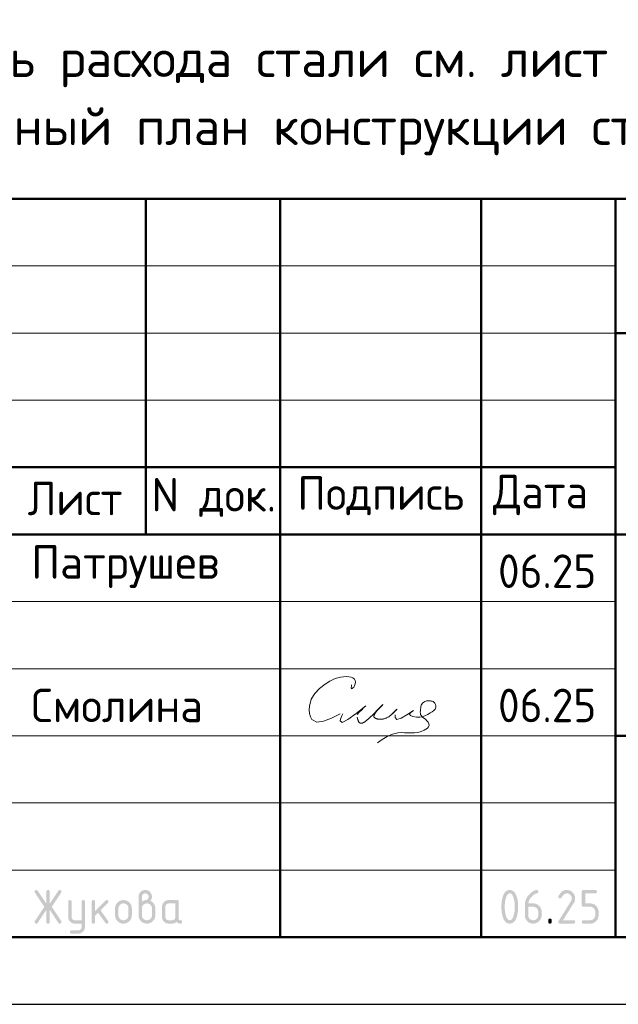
# Model space of a CAD drawing. Header units: millimetres. Extents: x 0 to 50400, y 0 to 35640.
# Tile 8 of 11: x 30071 to 35426, y 0 to 8801. Entities that reach past the tile are written whole.
import ezdxf

# ---------------------------------------------------------------- set-up
doc = ezdxf.new("R2010")
doc.units = ezdxf.units.MM
doc.layers.add('Standard', color=7, linetype='Continuous', lineweight=25)
doc.styles.add('ISOCPEUR', font='txt')

msp = doc.modelspace()

# ---------------------------------------------------------------- hatches: boundary and pattern name
at = {"layer": 'Standard', "linetype": 'Continuous', "lineweight": 25, "transparency": 33554687}
for points in [[(30310.2, 844.4), (30232.8, 728.1), (30231.7, 726.5), (30230.4, 725.2), (30229, 724), (30227.4, 723.2), (30225.8, 722.4), (30224, 721.9), (30222.1, 721.5), (30220, 721.5), (30218.2, 721.5), (30216.6, 721.8), (30215, 722), (30213.6, 722.5), (30212.2, 723), (30211, 723.8), (30209.9, 724.5), (30209, 725.5), (30208, 726.4), (30207.4, 727.7), (30206.7, 728.9), (30206.2, 730.4), (30205.7, 731.8), (30205.5, 733.5), (30205.3, 735.2), (30205.3, 737.2), (30205.3, 739.1), (30205.9, 741.1), (30206.5, 743), (30207.8, 744.9), (30292.1, 871.4), (30207.8, 997.9), (30206.5, 999.9), (30205.9, 1001.8), (30205.3, 1003.8), (30205.3, 1005.9), (30205.3, 1007.8), (30205.5, 1009.5), (30205.7, 1011.3), (30206.2, 1012.7), (30206.7, 1014.2), (30207.4, 1015.4), (30208.1, 1016.6), (30209, 1017.6), (30210, 1018.6), (30211.1, 1019.3), (30212.3, 1020.1), (30213.7, 1020.6), (30215.1, 1021), (30216.8, 1021.3), (30218.4, 1021.5), (30220.3, 1021.5), (30222.3, 1021.5), (30224, 1021.1), (30225.8, 1020.7), (30227.4, 1019.8), (30228.9, 1019), (30230.3, 1017.7), (30231.6, 1016.4), (30232.8, 1014.7), (30310.2, 898.7), (30310.2, 1006.5), (30310.2, 1008.4), (30310.5, 1010.1), (30310.7, 1011.7), (30311.2, 1013.1), (30311.7, 1014.5), (30312.4, 1015.7), (30313.1, 1016.9), (30314, 1017.8), (30314.9, 1018.7), (30316.1, 1019.4), (30317.3, 1020.1), (30318.7, 1020.6), (30320.1, 1021.1), (30321.8, 1021.3), (30323.4, 1021.5), (30325.3, 1021.5), (30327.2, 1021.5), (30328.8, 1021.3), (30330.4, 1021.1), (30331.8, 1020.6), (30333.3, 1020.1), (30334.4, 1019.4), (30335.6, 1018.7), (30336.5, 1017.8), (30337.5, 1016.9), (30338.2, 1015.7), (30338.9, 1014.5), (30339.4, 1013.1), (30339.8, 1011.7), (30340.1, 1010.1), (30340.3, 1008.4), (30340.3, 1006.5), (30340.3, 898.7), (30417.8, 1014.7), (30418.9, 1016.4), (30420.3, 1017.7), (30421.6, 1019), (30423.2, 1019.8), (30424.8, 1020.7), (30426.6, 1021.1), (30428.5, 1021.5), (30430.5, 1021.5), (30432, 1021.5), (30433.4, 1021.3), (30434.9, 1021), (30436.2, 1020.4), (30437.5, 1019.8), (30438.7, 1019), (30439.9, 1018.1), (30441, 1017), (30442, 1015.9), (30442.8, 1014.6), (30443.6, 1013.4), (30444.2, 1012.1), (30444.7, 1010.7), (30445, 1009.3), (30445.3, 1007.9), (30445.3, 1006.3), (30445.3, 1004.1), (30444.6, 1002), (30444, 999.9), (30442.8, 997.9), (30358.5, 871.4), (30442.8, 744.9), (30444, 743), (30444.6, 741), (30445.3, 738.9), (30445.3, 736.8), (30445.3, 735.2), (30445, 733.8), (30444.7, 732.4), (30444.2, 731), (30443.7, 729.7), (30442.9, 728.5), (30442.1, 727.2), (30441.1, 726.1), (30440, 724.9), (30438.8, 724.1), (30437.7, 723.3), (30436.4, 722.7), (30435.1, 722.1), (30433.7, 721.8), (30432.3, 721.5), (30430.7, 721.5), (30428.6, 721.5), (30426.7, 721.9), (30424.8, 722.4), (30423.2, 723.2), (30421.6, 724), (30420.2, 725.2), (30418.9, 726.5), (30417.8, 728.1), (30340.3, 844.4), (30340.3, 736.5), (30340.3, 734.7), (30340.1, 733), (30339.8, 731.4), (30339.4, 730), (30338.9, 728.6), (30338.2, 727.4), (30337.5, 726.2), (30336.5, 725.3), (30335.6, 724.4), (30334.4, 723.7), (30333.3, 723), (30331.8, 722.5), (30330.4, 722), (30328.8, 721.8), (30327.2, 721.5), (30325.3, 721.5), (30323.4, 721.5), (30321.8, 721.8), (30320.1, 722), (30318.7, 722.5), (30317.3, 723), (30316.1, 723.7), (30314.9, 724.4), (30314, 725.3), (30313.1, 726.2), (30312.4, 727.4), (30311.7, 728.6), (30311.2, 730), (30310.7, 731.4), (30310.5, 733), (30310.2, 734.7), (30310.2, 736.5)], [(34964.6, 1021.5), (34968.5, 1021.5), (34972.2, 1021.2), (34976, 1020.9), (34979.6, 1020.2), (34983.2, 1019.5), (34986.7, 1018.5), (34990.1, 1017.4), (34993.4, 1016.1), (34996.7, 1014.7), (34999.9, 1013), (35003.1, 1011.3), (35006.1, 1009.2), (35009.1, 1007.2), (35012, 1004.8), (35014.9, 1002.4), (35017.6, 999.6), (35020.4, 996.9), (35022.8, 994), (35025.2, 991.1), (35027.2, 988.1), (35029.3, 985), (35031, 981.9), (35032.7, 978.7), (35034.1, 975.4), (35035.5, 972.1), (35036.5, 968.6), (35037.5, 965.2), (35038.2, 961.5), (35038.9, 957.9), (35039.2, 954.2), (35039.6, 950.4), (35039.6, 946.6), (35039.6, 941.2), (35038.7, 935.9), (35037.9, 930.5), (35036.2, 925.1), (35034.5, 919.7), (35031.9, 914.3), (35029.3, 908.8), (35025.9, 903.4), (34931.4, 751.6), (35024.6, 751.6), (35026.4, 751.6), (35028.1, 751.4), (35029.7, 751.1), (35031.1, 750.7), (35032.5, 750.2), (35033.7, 749.5), (35034.9, 748.8), (35035.8, 747.8), (35036.8, 746.9), (35037.5, 745.7), (35038.2, 744.6), (35038.6, 743.2), (35039.1, 741.7), (35039.3, 740.1), (35039.6, 738.4), (35039.6, 736.6), (35039.6, 734.7), (35039.3, 733), (35039.1, 731.4), (35038.6, 730), (35038.2, 728.6), (35037.5, 727.4), (35036.8, 726.2), (35035.8, 725.3), (35034.9, 724.4), (35033.7, 723.7), (35032.5, 723), (35031.1, 722.5), (35029.7, 722), (35028.1, 721.8), (35026.4, 721.5), (35024.6, 721.5), (34904.6, 721.5), (34902.7, 721.5), (34901.1, 721.8), (34899.5, 722), (34898.1, 722.5), (34896.7, 723), (34895.5, 723.7), (34894.3, 724.4), (34893.4, 725.3), (34892.4, 726.2), (34891.7, 727.4), (34891, 728.6), (34890.6, 730), (34890.1, 731.4), (34889.9, 733), (34889.6, 734.7), (34889.6, 736.5), (34889.6, 738.8), (34890.2, 741), (34890.9, 743.1), (34892.1, 745.2), (35002.1, 921.7), (35004, 924.7), (35005.4, 927.8), (35006.8, 930.8), (35007.7, 933.9), (35008.6, 937), (35009.1, 940.2), (35009.6, 943.3), (35009.6, 946.5), (35009.6, 951.2), (35008.8, 955.5), (35007.9, 959.8), (35006.3, 963.8), (35004.6, 967.7), (35002.2, 971.4), (34999.7, 975), (34996.4, 978.3), (34993.1, 981.6), (34989.5, 984.1), (34985.8, 986.6), (34981.9, 988.2), (34977.9, 989.8), (34973.6, 990.7), (34969.3, 991.5), (34964.6, 991.5), (34961.4, 991.5), (34958.3, 990.9), (34955.2, 990.3), (34952.1, 989.1), (34949.1, 988), (34946.1, 986.2), (34943.1, 984.4), (34940.1, 982.1), (34937.2, 979.7), (34934.3, 976.8), (34931.4, 973.8), (34928.6, 970.3), (34925.8, 966.7), (34923, 962.6), (34920.3, 958.5), (34917.6, 953.8), (34916.5, 952), (34915.2, 950.6), (34913.9, 949.2), (34912.3, 948.3), (34910.7, 947.4), (34908.8, 947), (34906.8, 946.5), (34904.6, 946.5), (34902.7, 946.5), (34901.1, 946.7), (34899.5, 947), (34898.1, 947.4), (34896.7, 947.9), (34895.5, 948.6), (34894.3, 949.3), (34893.4, 950.3), (34892.4, 951.2), (34891.7, 952.4), (34891, 953.5), (34890.6, 954.9), (34890.1, 956.3), (34889.9, 958), (34889.6, 959.6), (34889.6, 961.5), (34889.6, 963.2), (34890, 964.7), (34890.3, 966.3), (34891, 967.6), (34894.5, 974.4), (34898.2, 980.3), (34902, 986.2), (34906.1, 991.2), (34910.1, 996.3), (34914.4, 1000.5), (34918.8, 1004.7), (34923.4, 1008.1), (34928, 1011.4), (34932.8, 1014), (34937.7, 1016.5), (34942.9, 1018.2), (34948, 1019.9), (34953.5, 1020.7), (34958.9, 1021.5)], [(35099.5, 886.5), (35099.5, 1006.5), (35099.5, 1008.4), (35099.8, 1010.1), (35100, 1011.7), (35100.4, 1013.1), (35100.9, 1014.5), (35101.6, 1015.7), (35102.3, 1016.9), (35103.3, 1017.8), (35104.2, 1018.7), (35105.4, 1019.4), (35106.5, 1020.1), (35107.9, 1020.6), (35109.3, 1021.1), (35111, 1021.3), (35112.6, 1021.5), (35114.5, 1021.5), (35219.2, 1021.5), (35221.1, 1021.5), (35222.7, 1021.3), (35224.3, 1021.1), (35225.7, 1020.6), (35227.1, 1020.1), (35228.3, 1019.4), (35229.5, 1018.7), (35230.4, 1017.8), (35231.4, 1016.9), (35232.1, 1015.7), (35232.8, 1014.5), (35233.2, 1013.1), (35233.7, 1011.7), (35234, 1010), (35234.2, 1008.4), (35234.2, 1006.5), (35234.2, 1004.6), (35234, 1003), (35233.7, 1001.4), (35233.2, 999.9), (35232.8, 998.5), (35232.1, 997.4), (35231.4, 996.2), (35230.4, 995.2), (35229.5, 994.3), (35228.3, 993.6), (35227.1, 992.9), (35225.7, 992.4), (35224.3, 992), (35222.7, 991.7), (35221.1, 991.5), (35219.2, 991.5), (35129.6, 991.5), (35129.6, 901.6), (35174.4, 901.6), (35178.3, 901.6), (35182.1, 901.3), (35185.8, 900.9), (35189.4, 900.2), (35193, 899.5), (35196.4, 898.5), (35199.9, 897.5), (35203.2, 896.1), (35206.5, 894.7), (35209.7, 893), (35212.8, 891.3), (35215.9, 889.2), (35218.9, 887.1), (35221.8, 884.7), (35224.6, 882.3), (35227.4, 879.5), (35230.1, 876.8), (35232.5, 873.9), (35234.9, 871), (35236.9, 868), (35239, 864.9), (35240.7, 861.8), (35242.4, 858.6), (35243.8, 855.3), (35245.1, 852), (35246.2, 848.5), (35247.2, 845.1), (35247.9, 841.5), (35248.5, 837.9), (35248.9, 834.2), (35249.2, 830.4), (35249.2, 826.6), (35249.2, 796.6), (35249.2, 792.7), (35248.9, 788.9), (35248.5, 785.2), (35247.9, 781.6), (35247.2, 778), (35246.1, 774.5), (35245.1, 771), (35243.7, 767.7), (35242.4, 764.4), (35240.6, 761.2), (35238.9, 758.1), (35236.9, 755), (35234.8, 752), (35232.4, 749.1), (35230, 746.2), (35227.2, 743.5), (35224.5, 740.7), (35221.6, 738.3), (35218.7, 735.9), (35215.7, 733.9), (35212.7, 731.8), (35209.5, 730.1), (35206.3, 728.4), (35203, 727), (35199.7, 725.7), (35196.3, 724.6), (35192.8, 723.6), (35189.2, 722.9), (35185.7, 722.2), (35182, 721.9), (35178.2, 721.5), (35174.4, 721.5), (35114.5, 721.5), (35112.6, 721.5), (35111, 721.8), (35109.3, 722), (35107.9, 722.5), (35106.5, 723), (35105.4, 723.7), (35104.2, 724.4), (35103.3, 725.3), (35102.3, 726.2), (35101.6, 727.4), (35100.9, 728.6), (35100.5, 730), (35100, 731.4), (35099.8, 733), (35099.5, 734.7), (35099.5, 736.6), (35099.5, 738.4), (35099.8, 740.1), (35100, 741.7), (35100.4, 743.2), (35100.9, 744.6), (35101.6, 745.7), (35102.3, 746.9), (35103.3, 747.8), (35104.2, 748.8), (35105.4, 749.5), (35106.5, 750.2), (35107.9, 750.7), (35109.3, 751.1), (35111, 751.4), (35112.6, 751.6), (35114.5, 751.6), (35174.3, 751.6), (35179, 751.6), (35183.4, 752.4), (35187.7, 753.2), (35191.7, 754.9), (35195.7, 756.5), (35199.3, 758.9), (35202.9, 761.4), (35206.1, 764.7), (35209.4, 767.9), (35211.9, 771.6), (35214.3, 775.2), (35215.9, 779.2), (35217.6, 783.2), (35218.4, 787.5), (35219.2, 791.9), (35219.2, 796.6), (35219.2, 826.6), (35219.2, 831.2), (35218.4, 835.5), (35217.5, 839.9), (35215.9, 843.8), (35214.3, 847.8), (35211.8, 851.4), (35209.3, 855.1), (35206, 858.4), (35202.8, 861.7), (35199.1, 864.1), (35195.5, 866.6), (35191.5, 868.2), (35187.6, 869.9), (35183.3, 870.7), (35179, 871.5), (35174.3, 871.5), (35114.5, 871.5), (35112.6, 871.5), (35111, 871.8), (35109.3, 872), (35107.9, 872.5), (35106.5, 872.9), (35105.4, 873.6), (35104.2, 874.4), (35103.3, 875.3), (35102.3, 876.2), (35101.6, 877.4), (35100.9, 878.6), (35100.4, 880), (35100, 881.4), (35099.8, 883), (35099.5, 884.7)], [(30625, 691.2), (30625, 721.5), (30565.2, 721.5), (30562, 721.5), (30559, 721.8), (30556, 722.1), (30553.1, 722.6), (30550.2, 723.2), (30547.4, 724), (30544.6, 724.8), (30542, 725.9), (30539.3, 727), (30536.8, 728.4), (30534.2, 729.7), (30531.8, 731.4), (30529.4, 733), (30527.1, 734.9), (30524.8, 736.8), (30522.7, 739), (30520.5, 741.2), (30518.6, 743.5), (30516.7, 745.8), (30515.1, 748.2), (30513.5, 750.7), (30512.1, 753.2), (30510.7, 755.7), (30509.7, 758.4), (30508.6, 761), (30507.8, 763.8), (30507, 766.6), (30506.4, 769.5), (30505.9, 772.4), (30505.6, 775.4), (30505.3, 778.4), (30505.3, 781.5), (30505.3, 916.4), (30505.3, 918.3), (30505.6, 919.9), (30505.8, 921.5), (30506.3, 922.9), (30506.7, 924.3), (30507.4, 925.5), (30508.1, 926.7), (30509.1, 927.6), (30510, 928.6), (30511.2, 929.3), (30512.4, 930), (30513.8, 930.4), (30515.2, 930.9), (30516.8, 931.1), (30518.5, 931.4), (30520.4, 931.4), (30522.2, 931.4), (30523.9, 931.1), (30525.5, 930.9), (30526.9, 930.4), (30528.3, 930), (30529.5, 929.3), (30530.7, 928.6), (30531.6, 927.6), (30532.6, 926.7), (30533.3, 925.5), (30534, 924.4), (30534.4, 923), (30534.9, 921.5), (30535.2, 919.9), (30535.4, 918.3), (30535.4, 916.4), (30535.4, 781.6), (30535.4, 778.5), (30535.9, 775.6), (30536.5, 772.8), (30537.6, 770.2), (30538.7, 767.5), (30540.4, 765.1), (30542, 762.7), (30544.2, 760.4), (30546.4, 758.2), (30548.8, 756.6), (30551.2, 754.9), (30553.9, 753.8), (30556.5, 752.7), (30559.4, 752.2), (30562.2, 751.6), (30565.3, 751.6), (30625, 751.6), (30625, 916.4), (30625, 918.3), (30625.2, 919.9), (30625.5, 921.5), (30625.9, 923), (30626.4, 924.4), (30627.1, 925.5), (30627.8, 926.7), (30628.7, 927.6), (30629.7, 928.6), (30630.9, 929.3), (30632, 930), (30633.4, 930.4), (30634.9, 930.9), (30636.5, 931.1), (30638.1, 931.4), (30640, 931.4), (30641.9, 931.4), (30643.5, 931.1), (30645.2, 930.9), (30646.6, 930.4), (30648, 930), (30649.2, 929.3), (30650.4, 928.6), (30651.3, 927.6), (30652.2, 926.7), (30652.9, 925.5), (30653.6, 924.3), (30654.1, 923), (30654.6, 921.5), (30654.8, 919.9), (30655, 918.3), (30655, 916.4), (30655, 691.6), (30655, 688.5), (30654.8, 685.5), (30654.5, 682.5), (30654, 679.6), (30653.4, 676.7), (30652.6, 673.9), (30651.8, 671.2), (30650.8, 668.5), (30649.7, 665.8), (30648.4, 663.3), (30647, 660.8), (30645.4, 658.4), (30643.8, 655.9), (30642, 653.6), (30640.1, 651.3), (30637.9, 649.1), (30635.8, 646.9), (30633.5, 645), (30631.3, 643.1), (30628.9, 641.5), (30626.5, 639.9), (30624, 638.5), (30621.5, 637.1), (30618.9, 636), (30616.2, 634.9), (30613.5, 634.1), (30610.7, 633.3), (30607.9, 632.7), (30605, 632.2), (30602, 631.9), (30599, 631.7), (30595.9, 631.7), (30535.4, 631.7), (30533.5, 631.7), (30531.9, 631.9), (30530.2, 632.1), (30528.8, 632.6), (30527.4, 633.1), (30526.2, 633.8), (30525.1, 634.5), (30524.1, 635.4), (30523.2, 636.4), (30522.5, 637.5), (30521.8, 638.7), (30521.3, 640.1), (30520.9, 641.5), (30520.6, 643.2), (30520.4, 644.8), (30520.4, 646.7), (30520.4, 648.2), (30520.7, 649.6), (30521, 650.9), (30521.5, 652.3), (30522.1, 653.6), (30522.9, 654.8), (30523.8, 656), (30524.9, 657.2), (30526.1, 658.3), (30527.3, 659.2), (30528.5, 660), (30529.8, 660.6), (30531.1, 661.1), (30532.5, 661.4), (30533.9, 661.7), (30535.4, 661.7), (30595.1, 661.7), (30598.3, 661.7), (30601.2, 662.2), (30604.1, 662.8), (30606.8, 663.8), (30609.4, 664.9), (30611.8, 666.4), (30614.2, 668), (30616.4, 670.1), (30618.5, 672.2), (30620.2, 674.6), (30621.8, 676.9), (30622.8, 679.6), (30623.9, 682.2), (30624.5, 685.1), (30625, 688)], [(30745.2, 832.8), (30839.5, 927.1), (30840.6, 928.1), (30841.8, 929), (30843, 929.8), (30844.3, 930.3), (30845.7, 930.8), (30847.1, 931.1), (30848.6, 931.4), (30850.2, 931.4), (30852.1, 931.4), (30853.7, 931.1), (30855.3, 930.9), (30856.7, 930.4), (30858.2, 930), (30859.3, 929.3), (30860.5, 928.6), (30861.4, 927.6), (30862.4, 926.7), (30863.1, 925.5), (30863.8, 924.3), (30864.2, 922.9), (30864.7, 921.5), (30864.9, 919.9), (30865.2, 918.3), (30865.2, 916.4), (30865.2, 914.9), (30864.9, 913.5), (30864.6, 912.1), (30864, 910.8), (30863.5, 909.5), (30862.6, 908.3), (30861.8, 907.1), (30860.6, 905.9), (30794.8, 840.1), (30862.2, 745.2), (30863.7, 743.1), (30864.4, 740.9), (30865.2, 738.7), (30865.2, 736.3), (30865.2, 734.5), (30864.9, 732.8), (30864.7, 731.2), (30864.2, 729.9), (30863.8, 728.5), (30863.1, 727.3), (30862.4, 726.2), (30861.4, 725.2), (30860.5, 724.3), (30859.3, 723.6), (30858.2, 722.9), (30856.7, 722.5), (30855.3, 722), (30853.7, 721.8), (30852.1, 721.5), (30850.2, 721.5), (30848.2, 721.5), (30846.4, 721.9), (30844.7, 722.3), (30843.1, 723.1), (30841.5, 723.9), (30840.2, 725.1), (30838.8, 726.3), (30837.7, 727.9), (30773.2, 818.6), (30745.2, 790.6), (30745.2, 736.5), (30745.2, 734.7), (30745, 733), (30744.7, 731.4), (30744.3, 730), (30743.8, 728.6), (30743.1, 727.4), (30742.4, 726.2), (30741.5, 725.3), (30740.5, 724.4), (30739.4, 723.7), (30738.2, 723), (30736.8, 722.5), (30735.4, 722), (30733.7, 721.8), (30732.1, 721.5), (30730.2, 721.5), (30728.3, 721.5), (30726.7, 721.8), (30725, 722), (30723.6, 722.5), (30722.2, 723), (30721, 723.7), (30719.9, 724.4), (30718.9, 725.3), (30718, 726.2), (30717.3, 727.4), (30716.6, 728.6), (30716.1, 730), (30715.6, 731.4), (30715.4, 733), (30715.2, 734.7), (30715.2, 736.5), (30715.2, 916.4), (30715.2, 918.3), (30715.4, 919.9), (30715.6, 921.5), (30716.1, 922.9), (30716.6, 924.3), (30717.3, 925.5), (30718, 926.7), (30718.9, 927.6), (30719.9, 928.6), (30721, 929.3), (30722.2, 930), (30723.6, 930.4), (30725, 930.9), (30726.7, 931.1), (30728.3, 931.4), (30730.2, 931.4), (30732.1, 931.4), (30733.7, 931.1), (30735.4, 930.9), (30736.8, 930.4), (30738.2, 930), (30739.4, 929.3), (30740.5, 928.6), (30741.5, 927.6), (30742.4, 926.7), (30743.1, 925.5), (30743.8, 924.3), (30744.3, 922.9), (30744.7, 921.5), (30745, 919.9), (30745.2, 918.3), (30745.2, 916.4)], [(34799.8, 751.6), (34799.8, 753.5), (34800, 755.1), (34800.3, 756.8), (34800.7, 758.2), (34801.2, 759.6), (34801.9, 760.8), (34802.6, 761.9), (34803.6, 762.9), (34804.5, 763.8), (34805.7, 764.5), (34806.8, 765.2), (34808.2, 765.7), (34809.7, 766.2), (34811.3, 766.4), (34812.9, 766.6), (34814.8, 766.6), (34816.7, 766.6), (34818.3, 766.4), (34820, 766.2), (34821.4, 765.7), (34822.8, 765.2), (34824, 764.5), (34825.2, 763.8), (34826.1, 762.9), (34827, 761.9), (34827.7, 760.8), (34828.4, 759.6), (34828.9, 758.2), (34829.4, 756.8), (34829.6, 755.1), (34829.8, 753.5), (34829.8, 751.6), (34829.8, 736.6), (34829.8, 734.7), (34829.6, 733), (34829.4, 731.4), (34828.9, 730), (34828.4, 728.6), (34827.7, 727.4), (34827, 726.2), (34826.1, 725.3), (34825.2, 724.4), (34824, 723.7), (34822.8, 723), (34821.4, 722.5), (34820, 722), (34818.3, 721.8), (34816.7, 721.5), (34814.8, 721.5), (34812.9, 721.5), (34811.3, 721.8), (34809.7, 722), (34808.2, 722.5), (34806.8, 723), (34805.7, 723.7), (34804.5, 724.4), (34803.6, 725.3), (34802.6, 726.2), (34801.9, 727.4), (34801.2, 728.6), (34800.7, 730), (34800.3, 731.4), (34800, 733), (34799.8, 734.7), (34799.8, 736.6)]]:
    msp.add_hatch(color=7, dxfattribs=at).paths.add_polyline_path(points, flags=16)
h = msp.add_hatch(color=7, dxfattribs=at)
h.paths.add_polyline_path([(31164.9, 916.5), (31169.6, 920.2), (31174.2, 923), (31178.8, 925.9), (31183.2, 927.7), (31187.5, 929.6), (31191.7, 930.5), (31195.9, 931.5), (31199.9, 931.5), (31202.2, 931.5), (31204.4, 932.1), (31206.7, 932.8), (31208.8, 934.1), (31211, 935.4), (31213.1, 937.4), (31215.1, 939.3), (31217.1, 941.9), (31219.1, 944.4), (31220.5, 946.8), (31222, 949.3), (31222.9, 951.7), (31223.9, 954.1), (31224.4, 956.6), (31224.9, 959), (31224.9, 961.5), (31224.9, 964.6), (31224.3, 967.6), (31223.8, 970.5), (31222.7, 973.2), (31221.6, 975.8), (31220, 978.2), (31218.4, 980.7), (31216.2, 982.8), (31214.1, 985), (31211.7, 986.6), (31209.2, 988.2), (31206.6, 989.3), (31203.9, 990.4), (31201, 990.9), (31198.1, 991.5), (31194.9, 991.5), (31191.8, 991.5), (31188.9, 990.9), (31186, 990.4), (31183.3, 989.3), (31180.7, 988.2), (31178.2, 986.5), (31175.8, 984.9), (31173.6, 982.7), (31171.4, 980.5), (31169.8, 978.1), (31168.2, 975.7), (31167.1, 973), (31166, 970.4), (31165.4, 967.5), (31164.9, 964.6), (31164.9, 961.5)])
h.paths.add_polyline_path([(31239.6, 925.4), (31244.8, 923.3), (31249.4, 920.4), (31254.1, 917.7), (31258.2, 914.2), (31262.2, 910.8), (31265.8, 906.7), (31269.4, 902.6), (31272.4, 897.9), (31275.4, 893.2), (31277.7, 888.3), (31280, 883.3), (31281.5, 878.1), (31283, 873), (31283.8, 867.6), (31284.5, 862.2), (31284.5, 856.5), (31284.5, 796.5), (31284.5, 792.6), (31284.2, 788.9), (31283.9, 785.1), (31283.2, 781.5), (31282.5, 777.8), (31281.5, 774.4), (31280.4, 770.9), (31279.1, 767.6), (31277.7, 764.2), (31276, 761.1), (31274.3, 757.9), (31272.2, 754.9), (31270.2, 751.8), (31267.8, 749), (31265.4, 746.1), (31262.7, 743.4), (31259.9, 740.6), (31257, 738.2), (31254.2, 735.9), (31251.1, 733.8), (31248.1, 731.8), (31244.9, 730.1), (31241.8, 728.4), (31238.5, 727), (31235.2, 725.6), (31231.7, 724.6), (31228.2, 723.6), (31224.7, 722.9), (31221, 722.2), (31217.3, 721.9), (31213.6, 721.5), (31209.7, 721.5), (31205.8, 721.5), (31202, 721.9), (31198.2, 722.2), (31194.6, 722.9), (31191, 723.6), (31187.6, 724.6), (31184.1, 725.7), (31180.8, 727), (31177.4, 728.4), (31174.3, 730.1), (31171.1, 731.8), (31168.1, 733.9), (31165.1, 735.9), (31162.2, 738.3), (31159.3, 740.7), (31156.6, 743.5), (31153.9, 746.2), (31151.5, 749.1), (31149.1, 752), (31147.1, 755), (31145, 758), (31143.3, 761.2), (31141.6, 764.4), (31140.3, 767.7), (31138.9, 771), (31137.9, 774.5), (31136.9, 777.9), (31136.2, 781.6), (31135.5, 785.2), (31135.2, 788.9), (31134.8, 792.6), (31134.8, 796.5), (31134.8, 961.5), (31134.8, 964.7), (31135.1, 967.7), (31135.4, 970.8), (31135.9, 973.7), (31136.5, 976.6), (31137.3, 979.4), (31138.1, 982.1), (31139.2, 984.8), (31140.3, 987.5), (31141.6, 990), (31143, 992.5), (31144.6, 995), (31146.3, 997.4), (31148.2, 999.7), (31150.1, 1002), (31152.3, 1004.2), (31154.5, 1006.3), (31156.8, 1008.2), (31159.1, 1010.1), (31161.5, 1011.8), (31163.9, 1013.4), (31166.4, 1014.7), (31169, 1016.1), (31171.6, 1017.2), (31174.3, 1018.3), (31177, 1019.1), (31179.8, 1019.9), (31182.7, 1020.5), (31185.5, 1021), (31188.5, 1021.3), (31191.5, 1021.5), (31194.7, 1021.5), (31197.8, 1021.5), (31200.8, 1021.3), (31203.9, 1021), (31206.7, 1020.5), (31209.6, 1019.9), (31212.4, 1019.1), (31215.2, 1018.3), (31217.9, 1017.2), (31220.5, 1016.1), (31223, 1014.7), (31225.6, 1013.3), (31228, 1011.7), (31230.4, 1010.1), (31232.7, 1008.1), (31235, 1006.2), (31237.2, 1004), (31239.3, 1001.9), (31241.2, 999.6), (31243.1, 997.3), (31244.7, 994.8), (31246.4, 992.4), (31247.7, 989.9), (31249.1, 987.3), (31250.2, 984.7), (31251.2, 982), (31252.1, 979.2), (31252.9, 976.5), (31253.4, 973.6), (31254, 970.7), (31254.2, 967.7), (31254.5, 964.7), (31254.5, 961.5), (31254.5, 955.9), (31253.6, 950.8), (31252.6, 945.7), (31250.8, 941.1), (31248.9, 936.6), (31246.1, 932.7), (31243.4, 928.8)], flags=16)
h.paths.add_polyline_path([(31254.5, 796.6), (31254.5, 856.6), (31254.5, 861.2), (31253.7, 865.5), (31252.9, 869.9), (31251.2, 873.8), (31249.6, 877.8), (31247.2, 881.4), (31244.7, 885.1), (31241.5, 888.4), (31238.2, 891.7), (31234.6, 894.1), (31231, 896.6), (31227, 898.3), (31223.1, 899.9), (31218.7, 900.7), (31214.4, 901.6), (31209.7, 901.6), (31205, 901.6), (31200.7, 900.7), (31196.3, 899.9), (31192.4, 898.3), (31188.4, 896.6), (31184.8, 894.1), (31181.1, 891.7), (31177.9, 888.4), (31174.6, 885.1), (31172.2, 881.4), (31169.8, 877.8), (31168.1, 873.8), (31166.5, 869.9), (31165.7, 865.5), (31164.9, 861.2), (31164.9, 856.6), (31164.9, 796.6), (31164.9, 791.9), (31165.7, 787.5), (31166.5, 783.2), (31168.1, 779.2), (31169.8, 775.2), (31172.2, 771.6), (31174.6, 767.9), (31177.9, 764.7), (31181.1, 761.4), (31184.8, 758.9), (31188.4, 756.5), (31192.4, 754.9), (31196.3, 753.2), (31200.7, 752.4), (31205, 751.6), (31209.7, 751.6), (31214.4, 751.6), (31218.7, 752.4), (31223.1, 753.2), (31227, 754.9), (31231, 756.5), (31234.6, 759), (31238.2, 761.5), (31241.5, 764.8), (31244.7, 768.1), (31247.2, 771.7), (31249.6, 775.3), (31251.2, 779.3), (31252.9, 783.3), (31253.7, 787.6), (31254.5, 791.9)])
h = msp.add_hatch(color=7, dxfattribs=at)
h.paths.add_polyline_path([(34499.8, 871.5), (34499.8, 880.9), (34499.3, 889.9), (34498.8, 899), (34497.8, 907.7), (34496.8, 916.5), (34495.3, 925), (34493.9, 933.5), (34491.9, 941.7), (34490.4, 948), (34488.7, 953.4), (34487, 958.8), (34485.1, 963.5), (34483.2, 968.2), (34481.1, 972.1), (34479, 975.9), (34476.7, 979), (34474.4, 982.2), (34471.8, 984.5), (34469.3, 986.8), (34466.6, 988.4), (34463.9, 989.9), (34461, 990.7), (34458.1, 991.5), (34455, 991.5), (34451.9, 991.5), (34449, 990.7), (34446.1, 989.9), (34443.4, 988.4), (34440.8, 986.8), (34438.3, 984.5), (34435.8, 982.1), (34433.5, 979), (34431.2, 975.9), (34429.1, 972), (34427, 968.1), (34425.1, 963.4), (34423.2, 958.7), (34421.5, 953.2), (34419.8, 947.8), (34418.3, 941.5), (34416.3, 933.1), (34414.8, 924.5), (34413.2, 916), (34412.2, 907.2), (34411.2, 898.5), (34410.7, 889.5), (34410.2, 880.6), (34410.2, 871.5), (34410.2, 862.3), (34410.7, 853.3), (34411.2, 844.3), (34412.2, 835.5), (34413.2, 826.7), (34414.6, 818.2), (34416.1, 809.6), (34418.1, 801.3), (34419.6, 795.1), (34421.3, 789.7), (34423, 784.2), (34424.9, 779.6), (34426.8, 774.9), (34428.9, 771), (34431, 767.1), (34433.3, 764), (34435.6, 760.9), (34438.1, 758.6), (34440.6, 756.3), (34443.3, 754.7), (34446.1, 753.2), (34449, 752.4), (34451.9, 751.6), (34455, 751.6), (34458.1, 751.6), (34461, 752.4), (34463.9, 753.2), (34466.6, 754.7), (34469.3, 756.3), (34471.8, 758.6), (34474.4, 760.9), (34476.7, 764), (34479, 767.1), (34481.1, 771), (34483.2, 774.9), (34485.1, 779.6), (34487, 784.2), (34488.7, 789.7), (34490.4, 795.1), (34491.9, 801.3), (34493.9, 809.6), (34495.3, 818.2), (34496.8, 826.7), (34497.8, 835.5), (34498.8, 844.3), (34499.3, 853.3), (34499.8, 862.3)])
h.paths.add_polyline_path([(34529.9, 871.5), (34529.9, 864.8), (34529.6, 858.4), (34529.4, 851.9), (34529, 845.6), (34528.6, 839.4), (34528, 833.4), (34527.4, 827.3), (34526.6, 821.5), (34525.7, 815.7), (34524.7, 810.2), (34523.7, 804.6), (34522.4, 799.3), (34521.2, 793.9), (34519.8, 788.8), (34518.3, 783.7), (34516.7, 778.8), (34514.3, 771.7), (34511.5, 765.4), (34508.7, 759.1), (34505.6, 753.8), (34502.5, 748.4), (34499, 743.9), (34495.5, 739.4), (34491.6, 735.9), (34487.8, 732.3), (34483.5, 729.6), (34479.3, 726.9), (34474.7, 725.1), (34470.2, 723.3), (34465.2, 722.4), (34460.3, 721.5), (34455, 721.5), (34449.7, 721.5), (34444.7, 722.4), (34439.8, 723.3), (34435.2, 725.1), (34430.6, 726.9), (34426.4, 729.6), (34422.2, 732.2), (34418.4, 735.8), (34414.5, 739.4), (34411, 743.8), (34407.5, 748.3), (34404.4, 753.6), (34401.2, 759), (34398.5, 765.2), (34395.7, 771.5), (34393.3, 778.6), (34391.6, 783.5), (34390.2, 788.6), (34388.8, 793.7), (34387.5, 799.1), (34386.3, 804.4), (34385.3, 810), (34384.2, 815.6), (34383.4, 821.4), (34382.6, 827.2), (34382, 833.2), (34381.4, 839.3), (34380.9, 845.5), (34380.5, 851.8), (34380.3, 858.3), (34380.1, 864.8), (34380.1, 871.5), (34380.1, 878.3), (34380.3, 884.8), (34380.5, 891.3), (34380.9, 897.6), (34381.4, 903.8), (34382, 909.9), (34382.6, 915.9), (34383.4, 921.7), (34384.2, 927.5), (34385.3, 933.1), (34386.3, 938.7), (34387.5, 944), (34388.8, 949.4), (34390.2, 954.5), (34391.6, 959.6), (34393.3, 964.5), (34395.7, 971.6), (34398.5, 977.9), (34401.2, 984.1), (34404.4, 989.5), (34407.5, 994.8), (34411, 999.3), (34414.5, 1003.7), (34418.4, 1007.3), (34422.2, 1010.9), (34426.4, 1013.5), (34430.6, 1016.2), (34435.2, 1018), (34439.8, 1019.8), (34444.7, 1020.7), (34449.7, 1021.5), (34455, 1021.5), (34460.3, 1021.5), (34465.2, 1020.6), (34470.2, 1019.8), (34474.7, 1018), (34479.3, 1016.2), (34483.5, 1013.5), (34487.8, 1010.8), (34491.6, 1007.2), (34495.5, 1003.6), (34499, 999.2), (34502.5, 994.7), (34505.6, 989.3), (34508.7, 984), (34511.5, 977.7), (34514.3, 971.4), (34516.7, 964.3), (34518.3, 959.4), (34519.8, 954.3), (34521.2, 949.2), (34522.4, 943.8), (34523.7, 938.5), (34524.7, 932.9), (34525.7, 927.3), (34526.6, 921.5), (34527.4, 915.7), (34528, 909.7), (34528.6, 903.7), (34529, 897.4), (34529.4, 891.2), (34529.6, 884.7), (34529.9, 878.3)], flags=16)
h = msp.add_hatch(color=7, dxfattribs=at)
h.paths.add_polyline_path([(34620, 871.5), (34620, 796.6), (34620, 791.9), (34620.8, 787.5), (34621.6, 783.2), (34623.3, 779.2), (34624.9, 775.2), (34627.3, 771.6), (34629.8, 767.9), (34633, 764.7), (34636.3, 761.4), (34639.9, 758.9), (34643.5, 756.5), (34647.5, 754.9), (34651.5, 753.2), (34655.8, 752.4), (34660.1, 751.6), (34664.8, 751.6), (34669.5, 751.6), (34673.9, 752.4), (34678.2, 753.2), (34682.2, 754.9), (34686.1, 756.5), (34689.7, 759), (34693.4, 761.5), (34696.6, 764.8), (34699.9, 768.1), (34702.3, 771.7), (34704.7, 775.3), (34706.4, 779.3), (34708, 783.3), (34708.8, 787.6), (34709.6, 791.9), (34709.6, 796.6), (34709.6, 826.6), (34709.6, 831.3), (34708.8, 835.6), (34708, 840), (34706.4, 844), (34704.7, 848), (34702.2, 851.6), (34699.8, 855.2), (34696.5, 858.5), (34693.2, 861.7), (34689.6, 864.2), (34686, 866.6), (34682, 868.3), (34678.1, 869.9), (34673.8, 870.7), (34669.5, 871.5), (34664.8, 871.5)])
h.paths.add_polyline_path([(34694.7, 1021.5), (34696.5, 1021.5), (34698.2, 1021.3), (34699.8, 1021.1), (34701.2, 1020.6), (34702.6, 1020.1), (34703.8, 1019.4), (34705, 1018.7), (34705.9, 1017.8), (34706.8, 1016.9), (34707.5, 1015.7), (34708.2, 1014.5), (34708.7, 1013.1), (34709.2, 1011.7), (34709.4, 1010.1), (34709.6, 1008.4), (34709.6, 1006.6), (34709.6, 1003.8), (34709.2, 1001.6), (34708.7, 999.4), (34707.8, 997.7), (34706.8, 996.1), (34705.4, 995.1), (34704, 994.1), (34702.2, 993.6), (34698, 992.5), (34694, 991.1), (34689.9, 989.7), (34686, 987.9), (34682.1, 986.2), (34678.4, 984), (34674.6, 981.9), (34671, 979.4), (34667.3, 976.9), (34663.8, 974), (34660.3, 971.2), (34657, 968), (34653.6, 964.7), (34650.3, 961.1), (34647.1, 957.6), (34644, 953.6), (34639.1, 947.4), (34635.2, 941), (34631.3, 934.6), (34628.4, 928.1), (34625.6, 921.6), (34623.8, 915), (34621.9, 908.4), (34621.1, 901.6), (34664.9, 901.6), (34668.8, 901.6), (34672.6, 901.3), (34676.5, 900.9), (34680.1, 900.2), (34683.8, 899.6), (34687.2, 898.5), (34690.7, 897.5), (34694.1, 896.1), (34697.4, 894.8), (34700.6, 893.1), (34703.7, 891.4), (34706.7, 889.3), (34709.8, 887.3), (34712.6, 884.9), (34715.4, 882.5), (34718.2, 879.8), (34720.8, 877), (34723.2, 874.2), (34725.5, 871.3), (34727.6, 868.3), (34729.6, 865.2), (34731.3, 862.1), (34733, 858.9), (34734.3, 855.6), (34735.6, 852.2), (34736.7, 848.8), (34737.7, 845.3), (34738.3, 841.7), (34739, 838), (34739.3, 834.3), (34739.7, 830.5), (34739.7, 826.6), (34739.7, 796.6), (34739.7, 792.6), (34739.3, 788.9), (34739, 785.1), (34738.3, 781.5), (34737.6, 777.9), (34736.6, 774.4), (34735.6, 770.9), (34734.2, 767.6), (34732.8, 764.3), (34731.1, 761.1), (34729.4, 757.9), (34727.4, 754.9), (34725.3, 751.8), (34722.9, 749), (34720.5, 746.1), (34717.8, 743.4), (34715.1, 740.6), (34712.2, 738.2), (34709.3, 735.9), (34706.3, 733.8), (34703.2, 731.8), (34700.1, 730.1), (34696.9, 728.4), (34693.6, 727), (34690.3, 725.6), (34686.8, 724.6), (34683.4, 723.6), (34679.8, 722.9), (34676.2, 722.2), (34672.4, 721.9), (34668.7, 721.5), (34664.8, 721.5), (34660.9, 721.5), (34657.1, 721.9), (34653.4, 722.2), (34649.8, 722.9), (34646.2, 723.6), (34642.7, 724.6), (34639.2, 725.6), (34635.9, 727), (34632.6, 728.3), (34629.4, 730), (34626.2, 731.7), (34623.2, 733.7), (34620.2, 735.8), (34617.3, 738.2), (34614.5, 740.5), (34611.7, 743.2), (34609, 746), (34606.6, 748.8), (34604.3, 751.7), (34602.2, 754.7), (34600.2, 757.7), (34598.5, 760.9), (34596.8, 764), (34595.4, 767.3), (34594, 770.6), (34593, 774.1), (34592, 777.5), (34591.3, 781.1), (34590.6, 784.7), (34590.3, 788.4), (34590, 792.2), (34590, 796.1), (34590, 886.5), (34590, 892.9), (34590.5, 899.1), (34591, 905.2), (34592.1, 911.2), (34593.1, 917.2), (34594.7, 923), (34596.3, 928.7), (34598.4, 934.3), (34600.5, 939.9), (34603.1, 945.3), (34605.8, 950.7), (34609, 955.9), (34612.1, 961.1), (34615.8, 966.1), (34619.5, 971.1), (34623.7, 975.9), (34627, 979.6), (34630.4, 983), (34633.7, 986.5), (34637.2, 989.7), (34640.6, 992.8), (34644.1, 995.8), (34647.6, 998.7), (34651.2, 1001.3), (34654.8, 1004), (34658.5, 1006.3), (34662.1, 1008.7), (34665.8, 1010.8), (34669.6, 1012.9), (34673.4, 1014.7), (34677.2, 1016.6), (34681.1, 1018.1), (34683.3, 1019), (34685.2, 1019.6), (34687.2, 1020.3), (34688.9, 1020.7), (34690.6, 1021.1), (34692, 1021.3), (34693.5, 1021.5)], flags=16)
h = msp.add_hatch(color=7, dxfattribs=at)
h.paths.add_polyline_path([(30925, 796.5), (30925, 856.4), (30925, 860.3), (30925.3, 864.1), (30925.7, 867.8), (30926.4, 871.4), (30927, 875), (30928.1, 878.5), (30929.1, 881.9), (30930.5, 885.3), (30931.8, 888.6), (30933.6, 891.7), (30935.3, 894.9), (30937.3, 897.9), (30939.4, 901), (30941.8, 903.8), (30944.2, 906.7), (30946.9, 909.5), (30949.6, 912.2), (30952.5, 914.6), (30955.4, 917), (30958.4, 919.1), (30961.4, 921.1), (30964.6, 922.8), (30967.8, 924.5), (30971.1, 925.9), (30974.4, 927.3), (30977.8, 928.3), (30981.3, 929.3), (30984.9, 930), (30988.5, 930.7), (30992.2, 931), (30996, 931.4), (30999.9, 931.4), (31003.8, 931.4), (31007.6, 931), (31011.4, 930.7), (31015, 930), (31018.6, 929.3), (31022.1, 928.3), (31025.6, 927.3), (31028.9, 926), (31032.2, 924.6), (31035.4, 922.9), (31038.6, 921.2), (31041.6, 919.2), (31044.6, 917.1), (31047.5, 914.8), (31050.3, 912.4), (31053, 909.7), (31055.8, 907), (31058.1, 904.1), (31060.5, 901.3), (31062.5, 898.2), (31064.6, 895.2), (31066.3, 892), (31068, 888.9), (31069.3, 885.5), (31070.7, 882.2), (31071.7, 878.7), (31072.7, 875.2), (31073.4, 871.6), (31074, 868), (31074.4, 864.2), (31074.7, 860.4), (31074.7, 856.4), (31074.7, 796.5), (31074.7, 792.6), (31074.4, 788.9), (31074, 785.1), (31073.3, 781.5), (31072.7, 777.9), (31071.6, 774.4), (31070.6, 771), (31069.2, 767.7), (31067.9, 764.4), (31066.2, 761.2), (31064.5, 758), (31062.4, 755), (31060.3, 752), (31058, 749.1), (31055.6, 746.2), (31052.8, 743.5), (31050.1, 740.7), (31047.2, 738.3), (31044.3, 735.9), (31041.3, 733.9), (31038.3, 731.8), (31035.1, 730.1), (31031.9, 728.4), (31028.6, 727), (31025.3, 725.6), (31021.9, 724.6), (31018.4, 723.6), (31014.8, 722.9), (31011.2, 722.2), (31007.5, 721.9), (31003.7, 721.5), (30999.9, 721.5), (30996, 721.5), (30992.2, 721.9), (30988.5, 722.2), (30984.9, 722.9), (30981.3, 723.6), (30977.8, 724.6), (30974.4, 725.6), (30971.1, 727), (30967.8, 728.4), (30964.6, 730.1), (30961.4, 731.8), (30958.4, 733.9), (30955.4, 735.9), (30952.5, 738.3), (30949.6, 740.7), (30946.9, 743.5), (30944.2, 746.2), (30941.8, 749.1), (30939.4, 752), (30937.3, 755), (30935.3, 758), (30933.6, 761.2), (30931.8, 764.4), (30930.5, 767.7), (30929.1, 771), (30928.1, 774.4), (30927, 777.9), (30926.4, 781.5), (30925.7, 785.1), (30925.3, 788.9), (30925, 792.6)], flags=16)
h.paths.add_polyline_path([(31044.7, 796.6), (31044.7, 856.6), (31044.7, 861.2), (31043.8, 865.5), (31043, 869.9), (31041.4, 873.8), (31039.7, 877.8), (31037.3, 881.4), (31034.8, 885.1), (31031.5, 888.4), (31028.3, 891.7), (31024.6, 894.1), (31021, 896.6), (31017.1, 898.3), (31013.1, 899.9), (31008.8, 900.7), (31004.5, 901.6), (30999.9, 901.6), (30995.2, 901.6), (30990.9, 900.7), (30986.6, 899.9), (30982.7, 898.3), (30978.7, 896.6), (30975.1, 894.1), (30971.5, 891.7), (30968.2, 888.4), (30964.9, 885.1), (30962.4, 881.4), (30960, 877.8), (30958.3, 873.8), (30956.7, 869.9), (30955.9, 865.5), (30955, 861.2), (30955, 856.6), (30955, 796.6), (30955, 791.9), (30955.9, 787.5), (30956.7, 783.2), (30958.3, 779.2), (30959.9, 775.2), (30962.4, 771.6), (30964.8, 767.9), (30968.1, 764.7), (30971.3, 761.4), (30974.9, 758.9), (30978.5, 756.5), (30982.5, 754.9), (30986.5, 753.2), (30990.8, 752.4), (30995.2, 751.6), (30999.9, 751.6), (31004.5, 751.6), (31008.8, 752.4), (31013.1, 753.2), (31017.1, 754.9), (31021, 756.5), (31024.6, 759), (31028.3, 761.5), (31031.5, 764.8), (31034.8, 768.1), (31037.3, 771.7), (31039.7, 775.3), (31041.4, 779.3), (31043, 783.3), (31043.8, 787.6), (31044.7, 791.9)])
h = msp.add_hatch(color=7, dxfattribs=at)
h.paths.add_polyline_path([(31464.3, 901.3), (31404.6, 901.3), (31401.5, 901.3), (31398.6, 900.8), (31395.7, 900.2), (31393.1, 899.1), (31390.4, 898), (31388, 896.4), (31385.6, 894.8), (31383.4, 892.6), (31381.2, 890.4), (31379.6, 888), (31378, 885.6), (31376.9, 882.9), (31375.8, 880.3), (31375.3, 877.4), (31374.7, 874.5), (31374.7, 871.4), (31374.7, 781.5), (31374.7, 778.5), (31375.3, 775.6), (31375.8, 772.8), (31376.9, 770.1), (31378, 767.5), (31379.7, 765.1), (31381.3, 762.7), (31383.5, 760.4), (31385.7, 758.2), (31388.2, 756.6), (31390.6, 754.9), (31393.2, 753.8), (31395.8, 752.7), (31398.7, 752.2), (31401.5, 751.6), (31404.6, 751.6), (31434.5, 751.6), (31437.6, 751.6), (31440.4, 752.1), (31443.3, 752.7), (31446, 753.8), (31448.6, 754.9), (31451, 756.5), (31453.4, 758.1), (31455.6, 760.3), (31457.8, 762.5), (31459.4, 764.9), (31461.1, 767.4), (31462.1, 770), (31463.2, 772.7), (31463.8, 775.5), (31464.3, 778.4), (31464.3, 781.5)])
h.paths.add_polyline_path([(31524.4, 736.5), (31524.4, 734.7), (31524.1, 733), (31523.9, 731.4), (31523.4, 730), (31523, 728.6), (31522.3, 727.4), (31521.6, 726.2), (31520.6, 725.3), (31519.7, 724.4), (31518.5, 723.7), (31517.4, 723), (31515.9, 722.5), (31514.5, 722), (31512.9, 721.8), (31511.2, 721.5), (31509.4, 721.5), (31504.2, 721.5), (31499.4, 722.5), (31494.6, 723.5), (31490.4, 725.5), (31486.1, 727.5), (31482.3, 730.5), (31478.4, 733.5), (31475.1, 737.4), (31471, 733.5), (31466.4, 730.5), (31461.7, 727.5), (31456.7, 725.5), (31451.6, 723.5), (31446, 722.5), (31440.5, 721.5), (31434.5, 721.5), (31404.6, 721.5), (31401.4, 721.5), (31398.4, 721.8), (31395.4, 722.1), (31392.4, 722.6), (31389.5, 723.2), (31386.8, 724), (31384, 724.8), (31381.3, 725.9), (31378.7, 727), (31376.1, 728.3), (31373.6, 729.7), (31371.2, 731.3), (31368.8, 732.9), (31366.5, 734.8), (31364.2, 736.7), (31362, 738.9), (31359.8, 741.1), (31357.9, 743.4), (31356, 745.7), (31354.4, 748.1), (31352.8, 750.5), (31351.4, 753), (31350.1, 755.6), (31349, 758.2), (31347.9, 760.9), (31347.1, 763.7), (31346.3, 766.5), (31345.7, 769.4), (31345.2, 772.3), (31344.9, 775.3), (31344.7, 778.3), (31344.7, 781.5), (31344.7, 871.4), (31344.7, 874.6), (31344.9, 877.6), (31345.2, 880.6), (31345.7, 883.5), (31346.3, 886.5), (31347.1, 889.2), (31347.9, 892), (31349, 894.7), (31350.1, 897.3), (31351.4, 899.9), (31352.8, 902.4), (31354.4, 904.8), (31356, 907.2), (31357.9, 909.5), (31359.8, 911.8), (31362, 914), (31364.2, 916.2), (31366.5, 918.1), (31368.8, 920), (31371.2, 921.6), (31373.6, 923.2), (31376.1, 924.6), (31378.7, 925.9), (31381.3, 927), (31384, 928.1), (31386.8, 928.9), (31389.5, 929.8), (31392.4, 930.3), (31395.4, 930.8), (31398.4, 931.1), (31401.4, 931.4), (31404.6, 931.4), (31479.4, 931.4), (31481.3, 931.4), (31482.9, 931.1), (31484.6, 930.9), (31486, 930.4), (31487.4, 930), (31488.5, 929.3), (31489.7, 928.6), (31490.6, 927.6), (31491.6, 926.7), (31492.3, 925.5), (31493, 924.3), (31493.4, 922.9), (31493.9, 921.5), (31494.1, 919.9), (31494.4, 918.3), (31494.4, 916.4), (31494.4, 766.5), (31494.4, 764.6), (31494.6, 763), (31494.9, 761.4), (31495.3, 759.9), (31495.8, 758.5), (31496.5, 757.4), (31497.2, 756.2), (31498.1, 755.3), (31499.1, 754.3), (31500.2, 753.6), (31501.4, 752.9), (31502.8, 752.5), (31504.2, 752), (31505.9, 751.8), (31507.5, 751.5), (31509.4, 751.5), (31511.2, 751.5), (31512.9, 751.3), (31514.5, 751), (31515.9, 750.6), (31517.3, 750.1), (31518.5, 749.4), (31519.7, 748.7), (31520.6, 747.8), (31521.6, 746.8), (31522.3, 745.7), (31523, 744.5), (31523.4, 743.1), (31523.9, 741.7), (31524.1, 740), (31524.4, 738.4)], flags=16)

# ---------------------------------------------------------------- linework, layer by layer
at = {"layer": 'Standard', "color": 7, "linetype": 'Continuous', "lineweight": 50, "transparency": 33554687}
for p, q in [((27600, 7200), (49800, 7200)), ((31200, 4200), (31200, 7200)), ((32400, 600), (32400, 7200)), ((34200, 600), (34200, 7200)), ((35400, 600), (35400, 7200)), ((35400, 6000), (49800, 6000)), ((27600, 4800), (35400, 4800)), ((27600, 4800), (35400, 4800)), ((27600, 4200), (35400, 4200)), ((27600, 4200), (35400, 4200)), ((35400, 4200), (49800, 4200)), ((35400, 2400), (49800, 2400))]:
    msp.add_line(p, q, dxfattribs=at)
at = {"layer": 'Standard', "color": 7, "linetype": 'Continuous', "lineweight": 13, "transparency": 33554687}
for p, q in [((27600, 6600), (35400, 6600)), ((27600, 6000), (35400, 6000)), ((27600, 5400), (35400, 5400)), ((27600, 3600), (35400, 3600)), ((27600, 3000), (35400, 3000)), ((27600, 3000), (35400, 3000)), ((27600, 2400), (35400, 2400)), ((27600, 2400), (35400, 2400)), ((27600, 1800), (35400, 1800)), ((27600, 1200), (35400, 1200))]:
    msp.add_line(p, q, dxfattribs=at)
at = {"layer": 'Standard', "color": 7, "linetype": 'Continuous', "lineweight": 25, "transparency": 33554687}
msp.add_line((27600, 600), (49800, 600), dxfattribs=at)
msp.add_line((27600, 600), (49800, 600), dxfattribs=at)
msp.add_line((27600, 600), (49800, 600), dxfattribs=at)
msp.add_lwpolyline([(0, 0), (50400, 0), (50400, 35640), (0, 35640), (0, 0)], close=True, dxfattribs=at)
at = {"layer": 'Standard', "color": 7, "linetype": 'Continuous', "lineweight": 50, "transparency": 33554687}
msp.add_lwpolyline([(2400, 35040), (49800, 35040), (49800, 600), (2400, 600), (2400, 35040)], close=True, dxfattribs=at)
at = {"layer": 'Standard', "color": 250, "linetype": 'Continuous', "lineweight": 18, "true_color": 0x2d2d2d, "transparency": 33554687}
for points in [[(33040.4, 2856.7), (33038.6, 2844.1), (33037.5, 2832.9), (33037.9, 2824.6), (33040.4, 2820.7), (33045.4, 2822), (33052.1, 2827.6), (33059.3, 2836.1), (33065.8, 2846.1), (33072.8, 2863.1), (33074.8, 2879.3), (33072.4, 2893.9), (33065.8, 2906.1), (33052.7, 2917.1), (33035.5, 2924.1), (33015.8, 2927.8), (32995.3, 2929.2), (32941.5, 2925), (32892, 2911.2), (32846, 2889.5), (32802.5, 2861.9), (32754, 2823.6), (32711.7, 2778.7), (32679.9, 2726.4), (32662.7, 2665.8), (32660.8, 2632.1), (32663.8, 2599), (32671.8, 2569.2), (32684.9, 2545.6), (32728.1, 2523.1), (32788.3, 2531), (32859.9, 2559.1), (32937.1, 2597.2)], [(32961.1, 2597.2), (32953.8, 2579.5), (32947.1, 2562.6), (32942, 2547.5), (32939.1, 2535.1), (32954.5, 2518.3), (33005.5, 2544.4), (33080.1, 2598.9), (33166.5, 2667.8)], [(33446.1, 2639), (33445.5, 2638.3), (33444.9, 2637.6), (33444.3, 2637), (33443.6, 2636.3), (33434.6, 2626.5), (33425.5, 2616.8), (33416.1, 2607.3), (33406.5, 2598), (33400.4, 2592.6), (33394.2, 2587.3), (33387.9, 2582.1), (33381.3, 2577.2), (33375.9, 2573.4), (33370.3, 2569.8), (33364.7, 2566.5), (33358.9, 2563.3), (33353.8, 2560.7), (33348.5, 2558.3), (33343.2, 2556.2), (33337.8, 2554.2), (33332.8, 2552.7), (33327.6, 2551.3), (33322.5, 2550.1), (33317.3, 2549.2), (33312.1, 2548.5), (33306.9, 2548), (33301.8, 2547.7), (33296.6, 2547.7), (33291.3, 2547.9), (33286, 2548.3), (33280.8, 2548.9), (33275.6, 2549.7), (33271.4, 2550.6), (33267.2, 2551.6), (33263, 2552.8), (33259, 2554.3), (33256.4, 2555.4), (33253.8, 2556.6), (33251.3, 2557.9), (33249, 2559.5), (33247.5, 2560.6), (33246.1, 2561.8), (33244.9, 2563), (33243.7, 2564.4), (33242.9, 2565.6), (33242.2, 2566.8), (33241.6, 2568.1), (33241, 2569.5), (33240.6, 2571), (33240.3, 2572.5), (33240.2, 2574.1), (33240.1, 2575.6), (33240.2, 2577.8), (33240.5, 2579.9), (33240.9, 2582), (33241.5, 2584.1), (33242.5, 2587.3), (33243.8, 2590.5), (33245.2, 2593.6), (33246.8, 2596.6), (33249.7, 2601.5), (33252.9, 2606.3), (33256.2, 2610.9), (33259.7, 2615.5), (33266.2, 2623.7), (33272.9, 2631.7), (33279.9, 2639.3), (33287.2, 2646.7), (33295.5, 2654.5), (33303.8, 2662.2), (33312.1, 2670.2), (33320, 2678.9), (33320.3, 2679.2), (33320.5, 2679.4), (33320.8, 2679.6), (33321.1, 2679.7), (33321.1, 2679.7), (33321.1, 2679.7), (33321.1, 2679.7), (33321.1, 2679.7), (33321.1, 2679.7), (33321.1, 2679.7), (33321.1, 2679.7), (33321.1, 2679.7), (33321.1, 2679.7), (33321.1, 2679.7), (33321.1, 2679.7), (33321.1, 2679.7), (33321.1, 2679.7), (33321.1, 2679.7), (33321.1, 2679.7), (33321.1, 2679.7), (33321, 2679.5), (33320.9, 2679.3), (33320.7, 2679.1), (33320.5, 2679), (33305.7, 2666), (33292.2, 2652.6), (33279.4, 2638.9), (33266.7, 2625.1), (33248.4, 2606), (33229.5, 2587.3), (33210.1, 2568.9), (33190.4, 2551), (33183.5, 2544.9), (33176.6, 2539), (33169.5, 2533.3), (33162.2, 2527.8), (33158, 2524.8), (33153.6, 2522), (33149.2, 2519.4), (33144.6, 2517), (33141.7, 2515.6), (33138.7, 2514.4), (33135.7, 2513.4), (33132.7, 2512.6), (33130.6, 2512.2), (33128.5, 2511.9), (33126.3, 2511.8), (33124.2, 2511.8), (33122.5, 2512), (33120.8, 2512.3), (33119.2, 2512.7), (33117.6, 2513.2), (33116.1, 2513.9), (33114.6, 2514.7), (33113.2, 2515.6), (33111.9, 2516.6), (33110.4, 2517.9), (33109, 2519.4), (33107.7, 2521), (33106.5, 2522.6), (33104.6, 2525.6), (33102.9, 2528.6), (33101.5, 2531.8), (33100.1, 2535), (33097.2, 2543), (33094.6, 2551.1), (33092.3, 2559.2), (33090.1, 2567.4)], [(33090.1, 2567.4), (33094, 2553.5), (33098.1, 2540.4), (33102.8, 2529), (33108.3, 2520.1), (33130.3, 2512.1), (33159.9, 2526.1), (33195.4, 2555.6), (33235.1, 2594), (33268.7, 2627.1), (33298, 2656.1), (33317, 2675.3), (33320, 2678.8), (33313.9, 2673.2), (33303.8, 2663.5), (33291.2, 2650.8), (33277.5, 2636.4), (33260.3, 2616.3), (33246.9, 2596.7), (33240.3, 2579), (33243.6, 2564.6), (33250.9, 2558.2), (33261.3, 2553.4), (33273.7, 2550.1), (33286.7, 2548.2), (33317.9, 2549.3), (33346.2, 2557.3), (33371.9, 2570.8), (33395.2, 2588.1), (33408.7, 2600.1), (33421.5, 2612.7), (33433.9, 2625.7), (33446.1, 2639)], [(33166.5, 2667.8), (33147.4, 2648.7), (33128.3, 2629.6), (33109.2, 2610.5), (33090.1, 2591.4)], [(33592.6, 2626.6), (33580.6, 2617.6), (33570.1, 2608.7), (33562.3, 2600.4), (33558.6, 2592.7), (33566.4, 2580.1), (33589.4, 2571.5), (33620.4, 2567.1), (33652, 2567.2), (33679.2, 2571.8), (33701.8, 2580.2), (33722.5, 2591.4), (33743.5, 2604.4), (33760, 2614.7), (33775.5, 2626.1), (33787.8, 2639.4), (33794.4, 2655.3), (33794.7, 2667.8), (33791.6, 2680.5), (33785.5, 2692.1), (33776.9, 2701.1), (33769.7, 2705.3), (33761.8, 2708.1), (33753.4, 2710), (33744.8, 2711.2), (33735.7, 2712.3), (33726.7, 2712.8), (33717.7, 2712.6), (33708.8, 2711.2), (33696.8, 2707.2), (33685.6, 2700.9), (33675.8, 2692.6), (33668.3, 2682.8), (33663.6, 2672.6), (33660.8, 2661.6), (33659, 2650), (33657.6, 2637.9), (33656, 2625.1), (33654.9, 2612.6), (33655.2, 2600.7), (33657.6, 2589.9), (33664.4, 2578.2), (33674.6, 2567.9), (33686.9, 2558), (33700, 2547.5), (33713.4, 2534.7), (33724.5, 2520.8), (33731.6, 2506.4), (33732.9, 2492.4), (33728, 2480), (33718.2, 2468.7), (33705.1, 2458.6), (33690.5, 2449.9), (33661.1, 2437.2), (33631.8, 2429.7), (33602.5, 2426.3), (33572.9, 2425.7), (33542.8, 2426.8), (33512.5, 2428), (33482.4, 2428.2), (33452.9, 2425.7), (33405, 2413.5), (33359.2, 2392.9), (33314.7, 2366.6), (33270.9, 2337.5)], [(33429.2, 2588.1), (33428.8, 2581.6), (33428.6, 2575.3), (33428.7, 2569.4), (33429.2, 2564.1), (33446.4, 2545.5), (33483.9, 2556.2), (33534.9, 2586.5), (33592.6, 2626.6)]]:
    msp.add_lwpolyline(points, dxfattribs=at)

# ---------------------------------------------------------------- texts
at = {"layer": 'Standard', "color": 7, "linetype": 'Continuous', "lineweight": 13, "transparency": 33554687, "insert": (27600, 8624), "char_height": 336, "width": 12857.88, "attachment_point": 1, "line_spacing_factor": 1.084337}
msp.add_mtext('\\A1;{\\fISOCPEUR|i0|b0;\\H335.999994;\\W1.000000;\\C7;1. Ведомость расхода стали см. лист 1.1}\\P{\\fISOCPEUR|i0|b0;\\H335.999994;\\W1.000000;\\C7;2. Опалубочный план конструкции стен подвала см. лист 2}\\P', dxfattribs=at)
at = {"layer": 'Standard', "color": 7, "linetype": 'Continuous', "lineweight": 25, "transparency": 33554687, "char_height": 300, "attachment_point": 7, "style": 'ISOCPEUR'}
for s, insert, width in [('\\W0.94;Лист', (30143, 4371.4), 1040.312), ('\\W0.96;Подпись', (32555.3, 4371.4), 1613.136), ('\\W0.94;Дата', (34305.2, 4371.4), 1161.283), ('\\W0.95;N док.', (31251, 4356.8), 1281.75), ('\\W0.97;Патрушев', (30175.3, 3721.5), 2004.223), ('\\W0.94;06.25', (34350.1, 3721.5), 1070.015), ('\\W0.96;Смолина', (30175.3, 2521.5), 1673.185), ('\\W0.94;06.25', (34350.1, 2521.5), 1070.015)]:
    msp.add_mtext(s, dxfattribs=dict(at, insert=insert, width=width))

doc.saveas('drawing.dxf')
